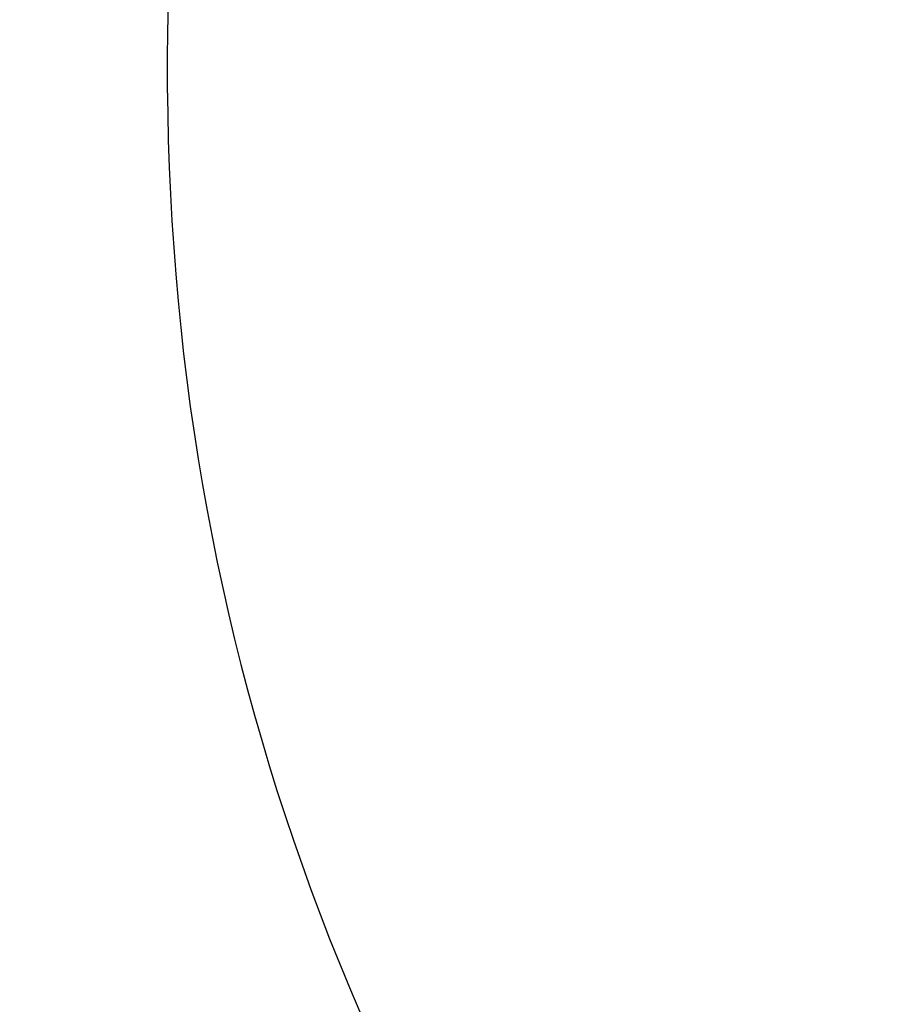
# Model space of a CAD drawing. Header units: millimetres. Extents: x -505 to 505, y 0 to 800.
# Tile 178 of 256: x -215.154 to -215.014, y 373.612 to 373.772. Entities that reach past the tile are written whole.
import ezdxf

# ---------------------------------------------------------------- set-up
doc = ezdxf.new("R2010")
doc.units = ezdxf.units.MM
doc.header["$MEASUREMENT"] = 0
doc.layers.add('IGES level 24', color=255, linetype='Continuous')
doc.layers.add('IGES level 4', color=255, linetype='Continuous')

msp = doc.modelspace()

# ---------------------------------------------------------------- linework, layer by layer
at = {"layer": 'IGES level 24'}
msp.add_open_spline([(-212.42139, 375.77805, -201.78659), (-212.70797, 375.65921, -201.67088), (-212.98066, 375.53568, -201.52561), (-213.23412, 375.40991, -201.35362), (-213.48757, 375.28413, -201.18162), (-213.72178, 375.1561, -200.98293), (-213.93214, 375.02833, -200.76142), (-214.14249, 374.90056, -200.53991), (-214.32899, 374.77306, -200.2956), (-214.48798, 374.64833, -200.03329), (-214.64696, 374.5236, -199.77098), (-214.77842, 374.40165, -199.49067), (-214.87977, 374.28486, -199.19788), (-214.98113, 374.16807, -198.90508), (-215.05237, 374.05646, -198.59981), (-215.09211, 373.95222, -198.28805), (-215.13185, 373.84797, -197.97629), (-215.14008, 373.75109, -197.65805), (-215.11664, 373.66348, -197.33959), (-215.0932, 373.57588, -197.02113), (-215.03809, 373.49755, -196.70246), (-214.95239, 373.43003, -196.38983), (-214.87079, 373.36573, -196.09215), (-214.76146, 373.31125, -195.79995), (-214.62637, 373.26753, -195.51844)], degree=3, knots=[0, 0, 0, 0, 0.1257503, 0.1257503, 0.1257503, 0.2515006, 0.2515006, 0.2515006, 0.3772509, 0.3772509, 0.3772509, 0.5030013, 0.5030013, 0.5030013, 0.6287516, 0.6287516, 0.6287516, 0.7545019, 0.7545019, 0.7545019, 0.8802522, 0.8802522, 0.8802522, 0.9999914, 0.9999914, 0.9999914, 0.9999914], dxfattribs=at)
at = {"layer": 'IGES level 4'}
msp.add_open_spline([(-216.89291, 338.89487, -157.60858), (-215.95451, 364.15561, -153.23823), (-215.01611, 389.41634, -148.86787)], degree=2, dxfattribs=at)

doc.saveas('drawing.dxf')
